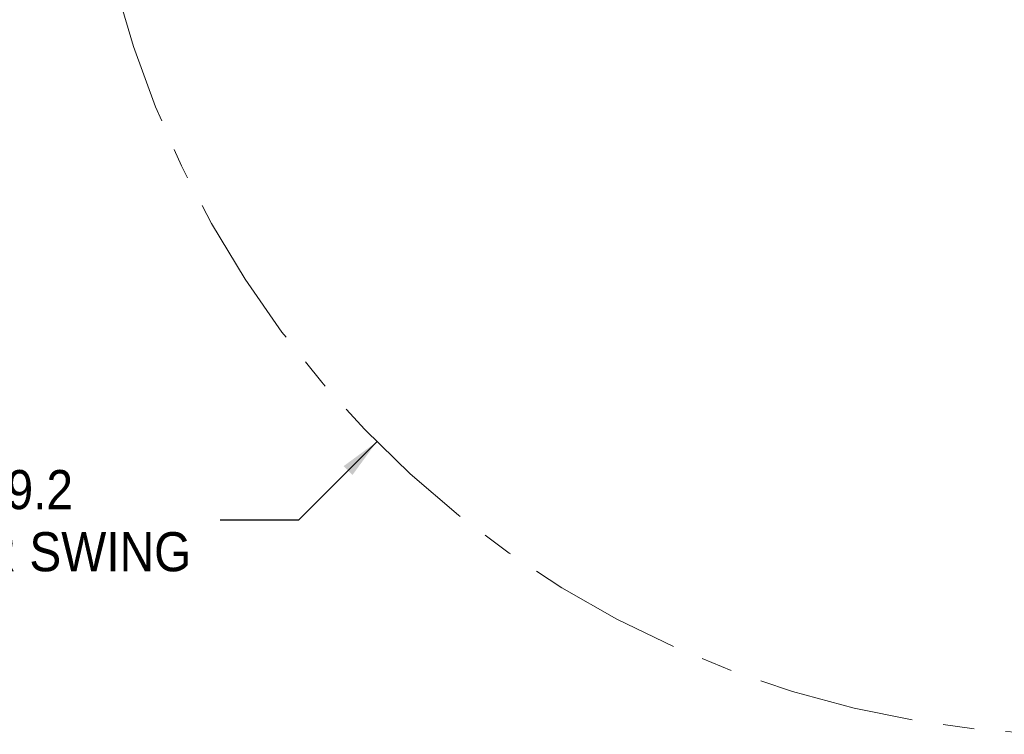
# Paper-space layout '2' of a CAD drawing. Header units: inches. Extents: x 1 to 109, y 1 to 85.
# Tile 20 of 136: x 68 to 84, y 14 to 25. Entities that reach past the tile are written whole.
import ezdxf

# ---------------------------------------------------------------- set-up
doc = ezdxf.new("R2010")
doc.units = ezdxf.units.IN
doc.header["$MEASUREMENT"] = 0
doc.linetypes.add('CENTERX2', pattern=[0.8, 0.5, -0.1, 0.1, -0.1])
doc.layers.add('FORMAT', color=7, linetype='Continuous')
doc.styles.add('SLDTEXTSTYLE0', font='GOTHIC.TTF', dxfattribs={"width": 0.913})
doc.dimstyles.new('SLDDIMSTYLE5', dxfattribs={"dimtxt": 0.625, "dimasz": 0.65, "dimexe": 0, "dimexo": 0.0625, "dimgap": 0.15625, "dimtad": 0, "dimtih": 1, "dimtoh": 1, "dimdec": 1, "dimlfac": 1.2, "dimrnd": 1e-09, "dimzin": 12, "dimdsep": 46, "dimtxsty": 'SLDTEXTSTYLE0', "dimsah": 1, "dimcen": 0, "dimadec": 0, "dimazin": 3, "dimtfac": 1, "dimtdec": 1, "dimtofl": 0, "dimtmove": 0, "dimatfit": 3, "dimfxl": 1, "dimfrac": 2, "dimtolj": 1, "dimtzin": 12, "dimarcsym": 0})

# ---------------------------------------------------------------- blocks, each defined once
blk = doc.blocks.new('_D_63')
at = {"layer": 'FORMAT', "color": 1, "ltscale": 5}
for p, q in [((73.864, 18.453), (72.615, 17.204)), ((72.615, 17.204), (71.365, 17.204))]:
    blk.add_line(p, q, dxfattribs=at)
blk.add_solid([(73.864, 18.453), (73.334, 18.064), (73.475, 17.922)], dxfattribs=at)
at = {"layer": 'FORMAT', "color": 1, "ltscale": 5, "char_height": 0.625, "attachment_point": 1, "style": 'SLDTEXTSTYLE0'}
for s, insert in [('19.2', (67.527, 18.002)), ('DOOR SWING', (65.814, 17.01))]:
    blk.add_mtext(s, dxfattribs=dict(at, insert=insert))

psp = doc.layouts.new('2')

# ---------------------------------------------------------------- linework, layer by layer
at = {"layer": 'FORMAT', "color": 1, "linetype": 'CENTERX2', "lineweight": 0, "ltscale": 5}
psp.add_arc((85.1711, 29.7596), 15.9905, 150.77428, 267.77582, dxfattribs=at)

# ---------------------------------------------------------------- dimensions: what is measured, and where the dimension line sits
at = {"layer": 'FORMAT', "color": 1, "ltscale": 5}
dim = psp.add_radius_dim(center=(85.1711, 29.7596), mpoint=(73.8641, 18.4526), text='<>\\PDOOR SWING', dimstyle='SLDDIMSTYLE5', override={"dimpost": '<>'}, dxfattribs=at)
dim.commit()
dim.dimension.update_dxf_attribs({"geometry": '_D_63', "text_midpoint": (68.5894, 17.2035), "dimtype": 164})

doc.saveas('drawing.dxf')
